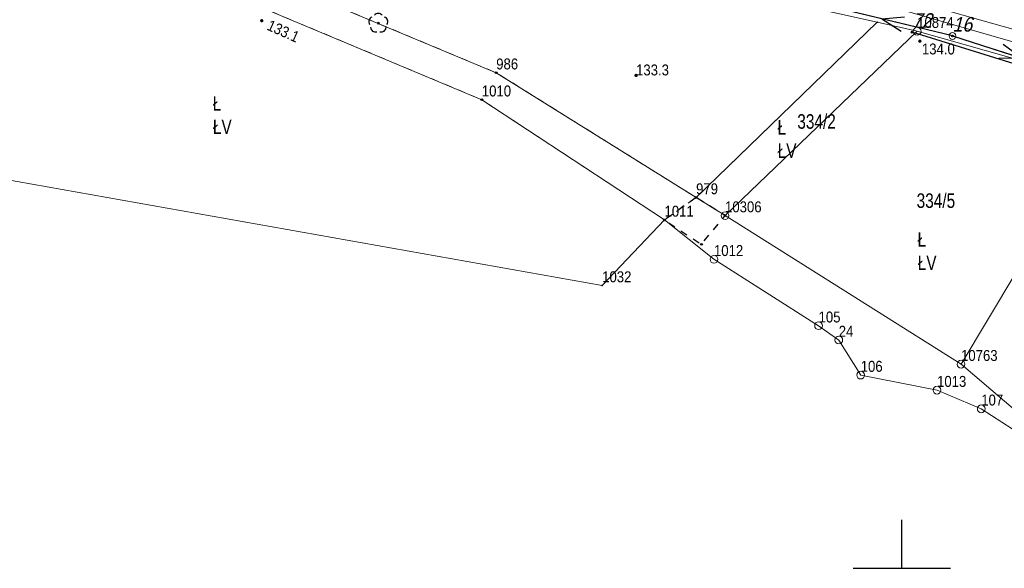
# Model space of a CAD drawing. Header units: metres. Extents: x 5548743 to 5556416, y 5707500 to 5714000.
# Tile 16 of 244: x 5551009 to 5551111, y 5711500 to 5711556. Entities that reach past the tile are written whole.
import ezdxf
from ezdxf.enums import TextEntityAlignment as Align

# ---------------------------------------------------------------- set-up
doc = ezdxf.new("R2010")
doc.units = ezdxf.units.M
for name, pattern in [('0.75_0.75', [1.5, 0.75, -0.75]), ('219-1000', [0]), ('suep_nn_1000', [0])]:
    doc.linetypes.add(name, pattern=pattern)
doc.layers.get('0').update_dxf_attribs({"color": 2, "lineweight": 5})
doc.styles.get("Standard").update_dxf_attribs({"font": 'Working1250', "width": 0.75})
doc.linetypes.add('902-1000', pattern='A,5,0,[1,ksztalty.shx,S=1,R=0,X=0,Y=0],5', length=10)

# ---------------------------------------------------------------- blocks, each defined once
blk = doc.blocks.new('203')
at = {"linetype": 'Continuous', "lineweight": 0}
h = blk.add_hatch(color=0, dxfattribs=at)
edge = h.paths.add_edge_path()
edge.add_arc((0, 0), 0.09, 0, 360)
blk = doc.blocks.new('202')
at = {"color": 0, "linetype": 'Continuous', "lineweight": 0}
blk.add_circle((0, 0), 0.4, dxfattribs=at)
blk = doc.blocks.new('PW01')
at = {"linetype": 'Continuous', "lineweight": 13}
h = blk.add_hatch(color=0, dxfattribs=at)
edge = h.paths.add_edge_path()
edge.add_arc((0, 0), 0.18, 0, 360)
blk = doc.blocks.new('US15')
at = {"color": 0, "linetype": 'Continuous', "lineweight": 13}
blk.add_circle((0, 0), 0.35, dxfattribs=at)
blk = doc.blocks.new('OP021')
at = {"linetype": 'Continuous', "lineweight": 13}
h = blk.add_hatch(color=0, dxfattribs=at)
edge = h.paths.add_edge_path()
edge.add_arc((0, 0), 0.1, 0, 360)
at = {"color": 0, "linetype": 'Continuous', "lineweight": -3}
for centre, start, end in [((-0.476, 0.154), 110.388, 213.756), ((0, 0.5), 38.316, 141.684), ((0.476, 0.154), 326.244, 69.612), ((-0.294, -0.404), 182.272, 285.64), ((0.294, -0.404), 254.36, 357.728), ((0.294, -0.404), 254.36, 357.728)]:
    blk.add_arc(centre, 0.5, start, end, dxfattribs=at)
blk = doc.blocks.new('SUEP1')
at = {"color": 0, "linetype": 'Continuous'}
for p, q in [((0, 0), (7.5, 0)), ((7.5, 0), (5.25, 0.75)), ((7.5, 0), (5.25, -0.75)), ((7.5, 0), (22.5, 0)), ((22.5, 0), (20.25, 0.75)), ((22.5, 0), (20.25, -0.75))]:
    blk.add_line(p, q, dxfattribs=at)
blk = doc.blocks.new('PIKIETAW1891')
at = {"color": 0}
blk.add_circle((0, 0), 0.09, dxfattribs=at)
blk = doc.blocks.new('RAMKA1000K')
at = {"color": 0}
for p, q in [((700, 0), (700, 5)), ((695, 0), (705, 0))]:
    blk.add_line(p, q, dxfattribs=at)

msp = doc.modelspace()

# ---------------------------------------------------------------- linework, layer by layer
at = {"layer": '217-kontur klasyfikacyjny', "color": 3, "linetype": 'CONTINUOUS', "lineweight": 18, "flags": 128}
for points in [[(5550989.79, 5711579.59), (5551058.23, 5711551.02)], [(5551056.75, 5711548.24), (5550992.46, 5711575.16)], [(5551097.47, 5711556.21), (5551067.52, 5711562.87)], [(5551081.79, 5711536.31), (5551101.57, 5711555.29)], [(5551101.57, 5711555.29), (5551081.79, 5711536.31)], [(5551097.47, 5711556.21), (5551085.38, 5711544.53)], [(5551085.38, 5711544.53), (5551097.47, 5711556.21)], [(5551101.57, 5711555.29), (5551097.47, 5711556.21)], [(5551122.98, 5711549.23), (5551101.57, 5711555.29)], [(5551058.23, 5711551.02), (5551078.81, 5711538.17)], [(5551106.09, 5711521.01), (5551122.98, 5711549.23)], [(5551075.56, 5711535.86), (5551056.75, 5711548.24)], [(5551085.38, 5711544.53), (5551078.81, 5711538.17)], [(5551078.81, 5711538.17), (5551085.38, 5711544.53)], [(5551001.15, 5711541.19), (5551069.14, 5711529.11)], [(5551078.81, 5711538.17), (5551081.79, 5711536.31)], [(5551081.79, 5711536.31), (5551106.09, 5711521.01)], [(5551069.14, 5711529.11), (5551075.56, 5711535.86)]]:
    msp.add_lwpolyline(points, dxfattribs=at)
at = {"layer": '218-kontur użytku gruntowego', "color": 3, "linetype": 'CONTINUOUS', "lineweight": 18, "flags": 128}
for points in [[(5550989.79, 5711579.59), (5551058.23, 5711551.02)], [(5551058.23, 5711551.02), (5550989.79, 5711579.59)], [(5551056.75, 5711548.24), (5550992.46, 5711575.16)], [(5550992.46, 5711575.16), (5551056.75, 5711548.24)], [(5551097.47, 5711556.21), (5551067.52, 5711562.87)], [(5551067.52, 5711562.87), (5551097.47, 5711556.21)], [(5551081.79, 5711536.31), (5551101.57, 5711555.29)], [(5551101.57, 5711555.29), (5551081.79, 5711536.31)], [(5551097.47, 5711556.21), (5551085.38, 5711544.53)], [(5551085.38, 5711544.53), (5551097.47, 5711556.21)], [(5551101.57, 5711555.29), (5551097.47, 5711556.21)], [(5551097.47, 5711556.21), (5551101.57, 5711555.29)], [(5551122.98, 5711549.23), (5551101.57, 5711555.29)], [(5551101.57, 5711555.29), (5551122.98, 5711549.23)], [(5551058.23, 5711551.02), (5551078.81, 5711538.17)], [(5551078.81, 5711538.17), (5551058.23, 5711551.02)], [(5551122.98, 5711549.23), (5551106.09, 5711521.01)], [(5551106.09, 5711521.01), (5551122.98, 5711549.23)], [(5551075.56, 5711535.86), (5551056.75, 5711548.24)], [(5551056.75, 5711548.24), (5551075.56, 5711535.86)], [(5551085.38, 5711544.53), (5551078.81, 5711538.17)], [(5551078.81, 5711538.17), (5551085.38, 5711544.53)], [(5551001.15, 5711541.19), (5551069.14, 5711529.11)], [(5551078.81, 5711538.17), (5551081.79, 5711536.31)], [(5551081.79, 5711536.31), (5551078.81, 5711538.17)], [(5551081.79, 5711536.31), (5551106.09, 5711521.01)], [(5551106.09, 5711521.01), (5551081.79, 5711536.31)], [(5551069.14, 5711529.11), (5551075.56, 5711535.86)], [(5551075.56, 5711535.86), (5551080.65, 5711531.81)], [(5551080.65, 5711531.81), (5551091.42, 5711524.97)], [(5551091.42, 5711524.97), (5551093.5, 5711523.5)], [(5551093.5, 5711523.5), (5551095.76, 5711519.89)], [(5551106.09, 5711521.01), (5551126.75, 5711503.38)], [(5551126.75, 5711503.38), (5551106.09, 5711521.01)], [(5551095.76, 5711519.89), (5551103.62, 5711518.34)], [(5551103.62, 5711518.34), (5551108.17, 5711516.42)], [(5551108.17, 5711516.42), (5551111.35, 5711514.36)]]:
    msp.add_lwpolyline(points, dxfattribs=at)
at = {"layer": '219-działka ewidencyjna', "color": 7, "linetype": '219-1000', "lineweight": 18, "flags": 128}
for points in [[(5550989.79, 5711579.59), (5551058.23, 5711551.02)], [(5550992.46, 5711575.16), (5551056.75, 5711548.24)], [(5551049.93, 5711566.78), (5551097.47, 5711556.21)], [(5551097.47, 5711556.21), (5551078.81, 5711538.17)], [(5551101.57, 5711555.29), (5551081.79, 5711536.31)], [(5551097.47, 5711556.21), (5551101.57, 5711555.29)], [(5551101.57, 5711555.29), (5551122.98, 5711549.23)], [(5551058.23, 5711551.02), (5551078.81, 5711538.17)], [(5551122.98, 5711549.23), (5551106.09, 5711521.01)], [(5551056.75, 5711548.24), (5551075.56, 5711535.86)], [(5551069.14, 5711529.11), (5551001.15, 5711541.19)], [(5551078.81, 5711538.17), (5551081.79, 5711536.31)], [(5551081.79, 5711536.31), (5551106.09, 5711521.01)], [(5551075.56, 5711535.86), (5551069.14, 5711529.11)], [(5551075.56, 5711535.86), (5551080.65, 5711531.81)], [(5551080.65, 5711531.81), (5551091.42, 5711524.97)], [(5551091.42, 5711524.97), (5551093.5, 5711523.5)], [(5551093.5, 5711523.5), (5551095.76, 5711519.89)], [(5551106.09, 5711521.01), (5551126.75, 5711503.38)], [(5551095.76, 5711519.89), (5551103.62, 5711518.34)], [(5551103.62, 5711518.34), (5551108.17, 5711516.42)], [(5551108.17, 5711516.42), (5551111.35, 5711514.36)]]:
    msp.add_lwpolyline(points, dxfattribs=at)
at = {"layer": 'ogrodzenie trwałe', "color": 7, "linetype": '902-1000', "lineweight": 25, "flags": 128}
msp.add_lwpolyline([(5551116.54, 5711550.39), (5551101.06, 5711555.19)], dxfattribs=at)
at = {"layer": 'przepust', "color": 7, "linetype": '0.75_0.75', "lineweight": 25, "flags": 128}
msp.add_lwpolyline([(5551078.81, 5711538.17), (5551075.56, 5711535.86), (5551079.37, 5711533.35), (5551081.79, 5711536.31)], close=True, dxfattribs=at)
at = {"layer": 'przewód elektroenergetyczny niskiego napięcia', "color": 1, "linetype": 'suep_nn_1000', "lineweight": 18, "flags": 128}
for points in [[(5551073.33, 5711562.51), (5551105.21, 5711554.8)], [(5551105.21, 5711554.8), (5551136.12, 5711544.97)]]:
    msp.add_lwpolyline(points, dxfattribs=at)
at = {"layer": 'przewód kanalizacyjny', "color": 34, "linetype": 'CONTINUOUS', "lineweight": 18, "flags": 128}
msp.add_lwpolyline([(5551160.95, 5711535.25), (5551149.38, 5711544.8), (5551129.47, 5711550.41), (5551098.24, 5711559.25), (5551077.02, 5711564.79), (5551047.11, 5711572.6), (5551019.38, 5711593.38), (5550996.06, 5711617.27)], dxfattribs=at)
at = {"layer": 'przewód wodociągowy', "color": 5, "linetype": 'CONTINUOUS', "lineweight": 18, "flags": 128}
msp.add_lwpolyline([(5551015.25, 5711593.17), (5551020.96, 5711589.72), (5551030.41, 5711580.81), (5551045.93, 5711571.56), (5551054.82, 5711568.6), (5551065.71, 5711566.1), (5551075.77, 5711563.8), (5551088.41, 5711560.91), (5551099.61, 5711557.61), (5551111.42, 5711554.19), (5551129.15, 5711548.53), (5551133.85, 5711546.92), (5551145.93, 5711543.42), (5551153.76, 5711543.41), (5551167.74, 5711547.51), (5551177.23, 5711553.82), (5551187.33, 5711560.3), (5551205.86, 5711576.89)], dxfattribs=at)
at = {"layer": 'rów melioracyjny (poligon)', "color": 7, "linetype": '0.75_0.75', "lineweight": 18, "flags": 128}
msp.add_lwpolyline([(5551075.56, 5711535.86), (5551078.81, 5711538.17), (5551058.23, 5711551.02), (5550989.79, 5711579.59), (5550977.48, 5711586.44), (5550976.83, 5711584.24), (5550988.85, 5711576.67), (5550992.46, 5711575.16), (5551056.75, 5711548.24)], close=True, dxfattribs=at)

# ---------------------------------------------------------------- block references
at = {"layer": '202-punkt graniczny', "color": 7, "linetype": 'CONTINUOUS', "lineweight": 18}
for p in [(5551101.57, 5711555.29), (5551081.79, 5711536.31), (5551080.65, 5711531.81), (5551091.42, 5711524.97), (5551093.5, 5711523.5), (5551106.09, 5711521.01), (5551095.76, 5711519.89), (5551103.62, 5711518.34), (5551108.17, 5711516.42)]:
    msp.add_blockref('202', p, dxfattribs=at)
at = {"layer": '203-punkt graniczny', "color": 7, "linetype": 'CONTINUOUS', "lineweight": 18}
for p in [(5551097.47, 5711556.21), (5551058.23, 5711551.02), (5551056.75, 5711548.24), (5551078.81, 5711538.17), (5551075.56, 5711535.86), (5551069.14, 5711529.11)]:
    msp.add_blockref('203', p, dxfattribs=at)
at = {"layer": 'drzewo liściaste', "color": 94, "linetype": 'CONTINUOUS', "lineweight": 18}
msp.add_blockref('OP021', (5551046.09, 5711556.12), dxfattribs=at)
at = {"layer": 'pikieta naturalna', "color": 7, "linetype": 'CONTINUOUS', "lineweight": 13}
for p in [(5551034.09, 5711556.37), (5551101.85, 5711554.27), (5551072.63, 5711550.74)]:
    msp.add_blockref('PW01', p, dxfattribs=at)
at = {"layer": 'przewód elektroenergetyczny niskiego napięcia', "color": 1, "linetype": 'CONTINUOUS', "lineweight": 18}
for rotation in [166.404, 342.358]:
    msp.add_blockref('SUEP1', (5551105.21, 5711554.8), dxfattribs=dict(at, rotation=rotation))
at = {"layer": 'Punkt roboczy BDOT GESUT K1', "color": 6, "linetype": 'CONTINUOUS', "lineweight": 18}
for p in [(5551034.09, 5711556.37), (5551046.09, 5711556.12), (5551101.06, 5711555.19), (5551101.85, 5711554.27), (5551105.21, 5711554.8), (5551105.21, 5711554.8), (5551058.23, 5711551.02), (5551072.63, 5711550.74), (5551056.75, 5711548.24), (5551078.81, 5711538.17), (5551078.81, 5711538.17), (5551081.79, 5711536.31), (5551075.56, 5711535.86), (5551075.56, 5711535.86), (5551079.37, 5711533.35)]:
    msp.add_blockref('PIKIETAW1891', p, dxfattribs=at)
at = {"layer": 'słup przewodów napowietrznych', "color": 7, "linetype": 'CONTINUOUS', "lineweight": 18}
msp.add_blockref('US15', (5551105.21, 5711554.8), dxfattribs=at)
at = {"layer": 'Wstawianie ramki sekcyjnej z opisem', "color": 7, "linetype": 'CONTINUOUS', "lineweight": 13}
msp.add_blockref('RAMKA1000K', (5550400, 5711500), dxfattribs=at)
msp.add_blockref('RAMKA1000K', (5550400, 5711500), dxfattribs=at)
msp.add_blockref('RAMKA1000K', (5550400, 5711500), dxfattribs=at)
msp.add_blockref('RAMKA1000K', (5550400, 5711500), dxfattribs=at)

# ---------------------------------------------------------------- texts
at = {"layer": '202-punkt graniczny-Atr103', "color": 7, "width": 0.9}
for s, p in [('10874', (5551101.57, 5711555.29)), ('10874', (5551101.57, 5711555.29)), ('10306', (5551081.79, 5711536.31)), ('10306', (5551081.79, 5711536.31)), ('1012', (5551080.65, 5711531.81)), ('1012', (5551080.65, 5711531.81)), ('105', (5551091.42, 5711524.97)), ('105', (5551091.42, 5711524.97)), ('24', (5551093.5, 5711523.5)), ('24', (5551093.5, 5711523.5)), ('10763', (5551106.09, 5711521.01)), ('10763', (5551106.09, 5711521.01)), ('106', (5551095.76, 5711519.89)), ('106', (5551095.76, 5711519.89)), ('1013', (5551103.62, 5711518.34)), ('1013', (5551103.62, 5711518.34)), ('107', (5551108.17, 5711516.42)), ('107', (5551108.17, 5711516.42))]:
    msp.add_text(s, height=1.125, dxfattribs=at).set_placement(p, align=Align.BOTTOM_LEFT)
at = {"layer": '203-punkt graniczny-Atr103', "color": 7, "width": 0.9}
for s, p in [('986', (5551058.23, 5711551.02)), ('986', (5551058.23, 5711551.02)), ('1010', (5551056.75, 5711548.24)), ('1010', (5551056.75, 5711548.24)), ('979', (5551078.81, 5711538.17)), ('979', (5551078.81, 5711538.17)), ('1011', (5551075.56, 5711535.86)), ('1011', (5551075.56, 5711535.86)), ('1032', (5551069.14, 5711529.11)), ('1032', (5551069.14, 5711529.11))]:
    msp.add_text(s, height=1.125, dxfattribs=at).set_placement(p, align=Align.BOTTOM_LEFT)
at = {"layer": '209-oznaczenie konturu klasyfikacyjnego', "color": 3, "linetype": 'CONTINUOUS', "lineweight": 18, "width": 0.79}
for p in [(5551029.06, 5711546.2), (5551087.21, 5711543.74), (5551101.63, 5711532.2)]:
    msp.add_text('ŁV', height=1.5, dxfattribs=at).set_placement(p, align=Align.TOP_LEFT)
at = {"layer": '210-oznaczenie konturu użytku gruntowego', "color": 3, "linetype": 'CONTINUOUS', "lineweight": 18, "width": 0.79}
for p in [(5551029.04, 5711547.1), (5551087.19, 5711544.64), (5551101.61, 5711533.1)]:
    msp.add_text('Ł', height=1.5, dxfattribs=at).set_placement(p)
at = {"layer": '211-numer działki ewidencyjnej', "color": 7, "linetype": 'CONTINUOUS', "lineweight": 18, "width": 0.79}
for s, p in [('334/2', (5551089.23, 5711545.25)), ('334/5', (5551101.52, 5711537.1))]:
    msp.add_text(s, height=1.5, dxfattribs=at).set_placement(p)
at = {"layer": 'pikieta naturalna-Atr2', "color": 7, "width": 0.9}
msp.add_text('133.1', height=1.125, rotation=335.969, dxfattribs=at).set_placement((5551034.76, 5711555.99), align=Align.MIDDLE_LEFT)
for s, p in [('134.0', (5551102.06, 5711552.9)), ('133.3', (5551072.63, 5711550.74))]:
    msp.add_text(s, height=1.125, dxfattribs=at).set_placement(p)
at = {"layer": 'Punkt roboczy BDOT GESUT K1-Atr103', "color": 6, "oblique": 15, "width": 0.9}
for s, p in [('72', (5551101.06, 5711555.19)), ('16', (5551105.21, 5711554.8)), ('16', (5551105.21, 5711554.8))]:
    msp.add_text(s, height=1.5, dxfattribs=at).set_placement(p, align=Align.BOTTOM_LEFT)

doc.saveas('drawing.dxf')
